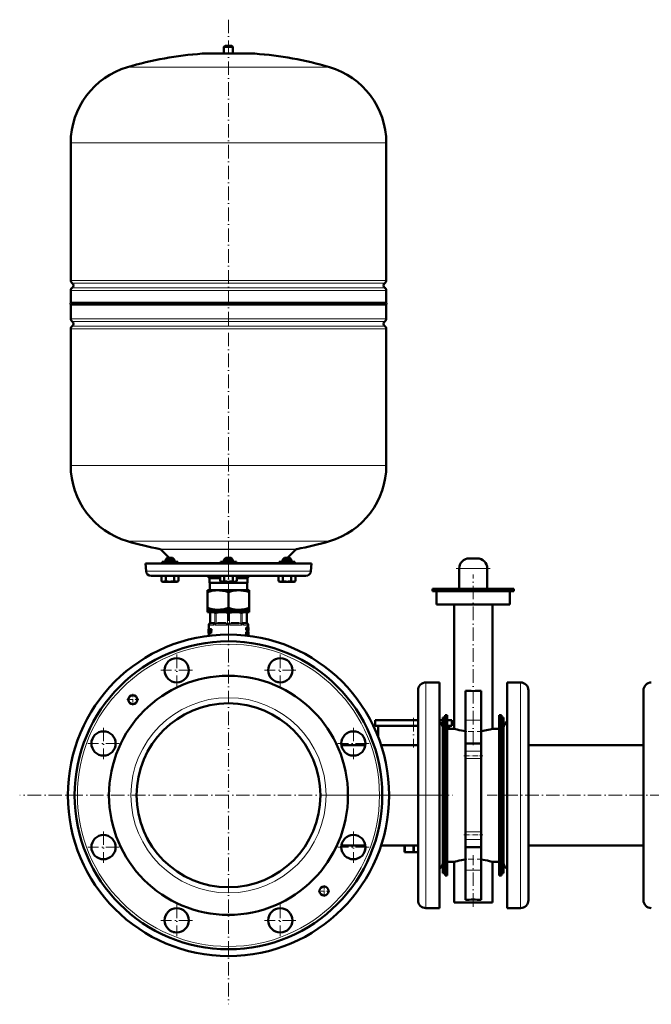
# Model space of a CAD drawing. Extents: x -2065 to 2446, y -2260 to 958.
# Tile 56 of 63: x 1008 to 1569, y -604 to 269. Entities that reach past the tile are written whole.
import ezdxf

# ---------------------------------------------------------------- set-up
doc = ezdxf.new("R2010")
doc.units = 0
doc.linetypes.add('DASHDOT', pattern=[18.5, 12, -3, 0.5, -3])

msp = doc.modelspace()

# ---------------------------------------------------------------- linework, layer by layer
at = {"color": 7, "linetype": 'DASHDOT', "lineweight": 18}
for p, q in [((1193.52, 268.98), (1193.52, -235.31)), ((1193.52, -196.47), (1193.52, -242.26)), ((1395.67, -217.54), (1425.67, -217.54)), ((1410.67, -374.21), (1410.67, -222.93)), ((1193.52, -233.29), (1193.52, -603.79)), ((1147.6, -293.7), (1147.6, -321.65)), ((1239.45, -293.7), (1239.45, -321.65)), ((1161.58, -307.67), (1133.63, -307.67)), ((1253.42, -307.67), (1225.47, -307.67)), ((1357.77, -349.83), (1357.77, -376.29)), ((1082.66, -358.64), (1082.66, -386.59)), ((1304.39, -358.64), (1304.39, -386.59)), ((1096.63, -372.61), (1068.68, -372.61)), ((1318.36, -372.61), (1290.41, -372.61)), ((1378.77, -418.54), (1008.27, -418.54)), ((1284.75, -418.54), (1392.67, -418.54)), ((1598.27, -418.54), (1423.07, -418.54)), ((1082.66, -450.48), (1082.66, -478.43)), ((1304.39, -450.48), (1304.39, -478.43)), ((1096.63, -464.46), (1068.68, -464.46)), ((1318.36, -464.46), (1290.41, -464.46)), ((1410.67, -517.34), (1410.67, -471.66)), ((1147.6, -515.43), (1147.6, -543.38)), ((1239.45, -515.43), (1239.45, -543.38)), ((1161.58, -529.4), (1133.63, -529.4)), ((1253.42, -529.4), (1225.47, -529.4))]:
    msp.add_line(p, q, dxfattribs=at)
at = {"color": 7, "lineweight": 50}
for p, q in [((1190.52, 245.91), (1189.52, 244.91)), ((1189.52, 244.91), (1193.52, 244.91)), ((1189.52, 244.91), (1189.52, 238.91)), ((1190.52, 245.91), (1193.52, 245.91)), ((1193.52, 245.91), (1196.52, 245.91)), ((1193.52, 244.91), (1197.52, 244.91)), ((1196.52, 245.91), (1197.52, 244.91)), ((1197.52, 244.91), (1197.52, 238.91)), ((1170.52, 238.91), (1216.52, 238.91)), ((1189.52, 238.91), (1170.52, 238.91)), ((1216.52, 238.91), (1197.52, 238.91)), ((1053.52, 37.79), (1053.52, 159.75)), ((1333.52, 37.79), (1333.52, 159.75)), ((1053.52, 18.11), (1053.52, 29.03)), ((1333.52, 18.11), (1333.52, 29.03)), ((1053.52, 18.11), (1193.52, 18.11)), ((1193.52, 18.11), (1292.52, 18.11)), ((1292.52, 18.11), (1333.52, 18.11)), ((1333.52, 16.41), (1053.52, 16.41)), ((1053.52, 16.41), (1053.52, 3.79)), ((1333.52, 3.79), (1333.52, 16.41)), ((1053.52, -4.97), (1053.52, -126.09)), ((1333.52, -126.09), (1333.52, -4.97)), ((1133.63, -200.7), (1141.02, -208.09)), ((1246.02, -208.09), (1253.41, -200.7)), ((1139.16, -208.09), (1137.56, -209.69)), ((1139.16, -208.09), (1137.56, -209.69)), ((1143.64, -208.09), (1139.16, -208.09)), ((1143.96, -208.09), (1143.64, -208.09)), ((1143.96, -208.09), (1145.56, -209.69)), ((1191.12, -208.09), (1189.52, -209.69)), ((1191.44, -208.09), (1191.12, -208.09)), ((1195.92, -208.09), (1191.44, -208.09)), ((1195.92, -208.09), (1197.52, -209.69)), ((1243.08, -208.09), (1241.48, -209.69)), ((1245.48, -208.09), (1243.08, -208.09)), ((1247.88, -208.09), (1245.48, -208.09)), ((1247.88, -208.09), (1249.48, -209.69)), ((1247.88, -208.09), (1249.48, -209.69)), ((1414.17, -208.54), (1407.17, -208.54)), ((1119.77, -213.09), (1193.52, -213.09)), ((1119.77, -213.09), (1120.37, -219.98)), ((1135.5, -211.59), (1134.56, -211.59)), ((1134.56, -211.59), (1134.56, -212.59)), ((1148.56, -211.59), (1135.5, -211.59)), ((1145.03, -209.69), (1137.56, -209.69)), ((1137.56, -211.59), (1137.56, -209.69)), ((1145.56, -209.69), (1145.03, -209.69)), ((1145.56, -211.59), (1145.56, -209.69)), ((1148.56, -211.59), (1148.56, -212.59)), ((1193.52, -211.59), (1186.52, -211.59)), ((1186.52, -211.59), (1186.52, -212.59)), ((1190.06, -209.69), (1189.52, -209.69)), ((1189.52, -211.59), (1189.52, -209.69)), ((1197.52, -209.69), (1190.06, -209.69)), ((1200.52, -211.59), (1193.52, -211.59)), ((1193.52, -213.09), (1267.28, -213.09)), ((1197.52, -211.59), (1197.52, -209.69)), ((1200.52, -211.59), (1200.52, -212.59)), ((1251.55, -211.59), (1238.48, -211.59)), ((1238.48, -211.59), (1238.48, -212.59)), ((1245.48, -209.69), (1241.48, -209.69)), ((1241.48, -211.59), (1241.48, -209.69)), ((1249.48, -209.69), (1245.48, -209.69)), ((1249.48, -211.59), (1249.48, -209.69)), ((1249.48, -211.59), (1249.48, -209.69)), ((1252.48, -211.59), (1251.55, -211.59)), ((1252.48, -211.59), (1252.48, -212.59)), ((1252.48, -212.59), (1252.48, -211.59)), ((1266.67, -219.98), (1267.28, -213.09)), ((1398.17, -235.54), (1398.17, -217.54)), ((1423.17, -235.54), (1423.17, -217.54)), ((1124.86, -224.09), (1193.52, -224.09)), ((1134.06, -224.09), (1134.06, -228.62)), ((1137.81, -224.09), (1137.81, -228.62)), ((1145.32, -224.09), (1145.32, -228.62)), ((1149.07, -224.09), (1149.07, -228.62)), ((1149.07, -224.09), (1149.07, -228.61)), ((1176.77, -226.09), (1186.01, -226.09)), ((1176.77, -230.09), (1176.77, -226.09)), ((1186.01, -224.09), (1186.01, -228.62)), ((1189.77, -224.09), (1189.77, -228.62)), ((1193.52, -224.09), (1262.19, -224.09)), ((1197.27, -224.09), (1197.27, -228.62)), ((1201.02, -224.09), (1201.02, -228.62)), ((1201.02, -226.09), (1210.27, -226.09)), ((1210.27, -226.09), (1210.27, -230.09)), ((1237.97, -224.09), (1237.97, -228.61)), ((1241.72, -224.09), (1241.72, -228.62)), ((1249.23, -224.09), (1249.23, -228.62)), ((1252.98, -224.09), (1252.98, -228.62)), ((1252.99, -224.09), (1252.99, -228.62)), ((1135.39, -229.39), (1134.06, -228.62)), ((1135.39, -229.39), (1146.91, -229.39)), ((1146.91, -229.39), (1147.74, -229.39)), ((1147.74, -229.39), (1149.07, -228.62)), ((1176.77, -230.09), (1210.27, -230.09)), ((1176.77, -230.09), (1176.9, -230.3)), ((1176.9, -230.3), (1210.15, -230.3)), ((1176.9, -230.3), (1176.9, -236.79)), ((1187.35, -229.39), (1186.02, -228.62)), ((1187.35, -229.39), (1188.18, -229.39)), ((1188.18, -229.39), (1199.7, -229.39)), ((1199.7, -229.39), (1201.02, -228.62)), ((1210.15, -230.3), (1210.27, -230.09)), ((1210.15, -236.79), (1210.15, -230.3)), ((1239.31, -229.39), (1237.97, -228.61)), ((1239.31, -229.39), (1239.52, -229.39)), ((1239.52, -229.39), (1245.48, -229.39)), ((1245.48, -229.39), (1251.66, -229.39)), ((1251.66, -229.39), (1252.98, -228.62)), ((1374.67, -235.54), (1410.67, -235.54)), ((1374.67, -237.54), (1374.67, -235.54)), ((1410.67, -235.54), (1446.67, -235.54)), ((1446.67, -237.54), (1446.67, -235.54)), ((1175.02, -236.79), (1175.02, -238.44)), ((1175.02, -236.79), (1184.27, -236.79)), ((1175.02, -252.43), (1175.02, -238.44)), ((1184.27, -236.79), (1193.52, -236.79)), ((1193.52, -236.79), (1202.77, -236.79)), ((1193.52, -252.43), (1193.52, -238.44)), ((1202.77, -236.79), (1212.02, -236.79)), ((1212.02, -238.44), (1212.02, -236.79)), ((1212.02, -238.44), (1212.02, -252.43)), ((1410.67, -237.54), (1374.67, -237.54)), ((1378.17, -249.54), (1378.17, -237.54)), ((1446.67, -237.54), (1410.67, -237.54)), ((1443.17, -249.54), (1443.17, -237.54)), ((1175.02, -252.43), (1175.02, -254.09)), ((1212.02, -254.09), (1212.02, -252.43)), ((1410.67, -249.54), (1378.17, -249.54)), ((1393.67, -359.54), (1393.67, -249.54)), ((1443.17, -249.54), (1410.67, -249.54)), ((1427.67, -359.54), (1427.67, -249.54)), ((1175.02, -254.09), (1184.27, -254.09)), ((1175.02, -254.09), (1175.02, -256.09)), ((1175.02, -256.09), (1193.52, -256.09)), ((1178.22, -256.09), (1177.13, -256.72)), ((1177.28, -256.64), (1177.13, -256.72)), ((1177.13, -265.94), (1177.13, -256.72)), ((1184.27, -254.09), (1193.52, -254.09)), ((1193.52, -254.09), (1202.77, -254.09)), ((1193.52, -256.09), (1212.02, -256.09)), ((1202.77, -254.09), (1212.02, -254.09)), ((1208.82, -256.09), (1209.92, -256.72)), ((1209.92, -256.72), (1209.77, -256.64)), ((1209.92, -265.94), (1209.92, -256.72)), ((1212.02, -254.09), (1212.02, -256.09)), ((1176.02, -267.53), (1176.02, -271.24)), ((1180.72, -266.09), (1177.68, -266.09)), ((1191.26, -266.09), (1183.92, -266.09)), ((1203.12, -266.09), (1195.79, -266.09)), ((1209.36, -266.09), (1206.32, -266.09)), ((1209.64, -269.7), (1209.31, -269.7)), ((1209.31, -272.27), (1209.31, -269.7)), ((1209.64, -269.7), (1209.97, -269.7)), ((1209.64, -272.27), (1209.64, -269.7)), ((1209.84, -270.18), (1209.85, -270.18)), ((1209.88, -270.54), (1209.85, -270.54)), ((1210.03, -270.15), (1210.08, -269.7)), ((1210.4, -269.7), (1210.08, -269.7)), ((1210.4, -269.7), (1210.63, -269.7)), ((1210.47, -270.18), (1210.48, -270.18)), ((1210.63, -269.7), (1210.63, -272.27)), ((1210.63, -269.93), (1210.65, -269.7)), ((1210.65, -269.7), (1210.96, -269.7)), ((1210.96, -269.7), (1211.08, -269.7)), ((1210.96, -271.26), (1211.01, -270.38)), ((1211.03, -270.39), (1211.01, -270.39)), ((1211.02, -267.53), (1211.02, -269.7)), ((1211.02, -270.16), (1211.02, -270.16)), ((1211.03, -270.39), (1211.07, -271.26)), ((1211.25, -269.7), (1211.08, -269.7)), ((1211.25, -269.7), (1211.31, -269.7)), ((1211.25, -272.27), (1211.25, -269.7)), ((1211.29, -271.8), (1211.29, -270.17)), ((1211.29, -270.17), (1211.31, -270.17)), ((1211.32, -270.38), (1211.29, -270.38)), ((1211.31, -269.7), (1211.32, -269.83)), ((1211.32, -269.83), (1211.32, -270.91)), ((1211.32, -270.38), (1211.32, -270.91)), ((1175.72, -271.24), (1175.73, -271.24)), ((1175.72, -271.24), (1175.72, -274.58)), ((1175.74, -274.49), (1175.72, -274.49)), ((1175.72, -274.58), (1175.72, -274.49)), ((1175.72, -274.7), (1175.72, -274.58)), ((1175.76, -274.7), (1175.72, -274.7)), ((1175.82, -271.24), (1175.73, -271.24)), ((1175.74, -271.58), (1175.73, -271.24)), ((1175.79, -271.58), (1175.74, -271.58)), ((1175.76, -274.7), (1175.82, -274.7)), ((1175.82, -271.24), (1176.36, -271.24)), ((1175.92, -274.7), (1175.82, -274.7)), ((1175.88, -274.49), (1175.85, -274.49)), ((1175.89, -274.22), (1175.88, -274.37)), ((1176.19, -272.15), (1175.92, -272.15)), ((1175.92, -274.01), (1176.05, -274.01)), ((1175.92, -274.7), (1176.17, -274.7)), ((1175.96, -271.93), (1176.15, -271.93)), ((1176.02, -274.7), (1176.02, -277.12)), ((1176.09, -273.95), (1176.05, -274.01)), ((1176.19, -272.16), (1176.11, -273.78)), ((1176.15, -271.93), (1176.19, -272)), ((1176.17, -274.7), (1176.24, -274.65)), ((1176.48, -274.7), (1176.17, -274.7)), ((1176.55, -274.65), (1176.24, -274.65)), ((1176.62, -274.5), (1176.31, -274.5)), ((1176.67, -271.24), (1176.36, -271.24)), ((1176.43, -271.3), (1176.36, -271.24)), ((1176.61, -274.28), (1176.36, -274.28)), ((1176.61, -274.01), (1176.39, -274.01)), ((1176.74, -271.3), (1176.43, -271.3)), ((1176.48, -274.7), (1176.55, -274.65)), ((1176.8, -271.45), (1176.49, -271.45)), ((1176.79, -271.66), (1176.52, -271.66)), ((1176.75, -271.93), (1176.52, -271.93)), ((1176.62, -274.5), (1176.63, -274.46)), ((1176.74, -271.3), (1176.67, -271.24)), ((1176.7, -274.65), (1176.78, -274.7)), ((1176.78, -274.7), (1177.83, -274.7)), ((1177.01, -273.78), (1177.05, -273.32)), ((1177.33, -273.78), (1177.01, -273.78)), ((1177.34, -273.94), (1177.02, -273.94)), ((1177.07, -274.01), (1177.02, -273.94)), ((1177.04, -271.24), (1178.07, -271.24)), ((1177.04, -273.32), (1177.13, -272.16)), ((1177.07, -274.01), (1177.84, -274.01)), ((1177.46, -272.16), (1177.13, -272.16)), ((1177.16, -272.84), (1177.15, -272.98)), ((1177.5, -272), (1177.17, -272)), ((1177.24, -271.93), (1178.06, -271.93)), ((1177.25, -273.32), (1177.94, -273.32)), ((1177.26, -272.63), (1177.96, -272.63)), ((1177.33, -273.78), (1177.37, -273.32)), ((1177.4, -274.01), (1177.34, -273.94)), ((1177.42, -272.63), (1177.46, -272.16)), ((1177.5, -272), (1177.57, -271.93)), ((1178.17, -274.7), (1177.83, -274.7)), ((1178.18, -274.01), (1177.84, -274.01)), ((1177.93, -274.49), (1177.94, -274.35)), ((1178.27, -274.49), (1177.93, -274.49)), ((1178.29, -273.32), (1177.94, -273.32)), ((1178.28, -274.35), (1177.94, -274.35)), ((1178.3, -272.63), (1177.96, -272.63)), ((1178.04, -273.1), (1178.06, -272.96)), ((1178.39, -273.1), (1178.04, -273.1)), ((1178.41, -271.93), (1178.06, -271.93)), ((1178.4, -272.96), (1178.06, -272.96)), ((1178.42, -271.24), (1178.07, -271.24)), ((1178.16, -271.72), (1178.18, -271.58)), ((1178.51, -271.72), (1178.16, -271.72)), ((1178.53, -271.58), (1178.18, -271.58)), ((1178.27, -274.49), (1178.28, -274.35)), ((1178.39, -273.1), (1178.4, -272.96)), ((1178.51, -271.72), (1178.53, -271.58)), ((1209.64, -272.27), (1209.31, -272.27)), ((1209.64, -273.68), (1209.31, -273.68)), ((1209.31, -276.26), (1209.31, -273.68)), ((1209.64, -276.26), (1209.31, -276.26)), ((1209.64, -272.27), (1209.85, -272.27)), ((1209.64, -273.68), (1210, -273.68)), ((1209.64, -276.26), (1209.64, -273.68)), ((1209.64, -276.26), (1209.87, -276.26)), ((1209.85, -270.85), (1209.85, -272.27)), ((1210.1, -272.27), (1209.85, -272.27)), ((1209.87, -274.84), (1209.87, -274.11)), ((1209.87, -274.11), (1209.97, -274.11)), ((1210.12, -274.46), (1209.87, -274.46)), ((1210.07, -274.73), (1209.87, -274.73)), ((1209.87, -274.84), (1209.97, -274.84)), ((1209.87, -275.27), (1209.87, -276.26)), ((1209.87, -275.27), (1209.93, -275.27)), ((1209.97, -275.29), (1209.87, -275.29)), ((1210, -275.36), (1209.87, -275.36)), ((1210.03, -275.46), (1209.87, -275.46)), ((1209.88, -276.26), (1209.87, -276.22)), ((1210.2, -276.26), (1209.88, -276.26)), ((1210.06, -275.6), (1210.03, -275.46)), ((1210.2, -276.26), (1210.06, -275.6)), ((1210.1, -272.27), (1210.26, -272.27)), ((1210.13, -275.1), (1210.13, -275.11)), ((1210.23, -271.22), (1210.16, -271.22)), ((1210.19, -271.59), (1210.19, -271.59)), ((1210.2, -275.26), (1210.23, -275.38)), ((1210.2, -276.26), (1210.41, -276.26)), ((1210.23, -275.38), (1210.26, -275.5)), ((1210.47, -272.27), (1210.26, -272.27)), ((1210.69, -273.68), (1210.38, -273.68)), ((1210.38, -275.17), (1210.38, -273.68)), ((1210.69, -275.17), (1210.38, -275.17)), ((1210.47, -270.73), (1210.43, -270.73)), ((1210.47, -272.27), (1210.47, -270.73)), ((1210.47, -272.27), (1210.63, -272.27)), ((1210.63, -272.27), (1210.75, -272.27)), ((1210.93, -276.31), (1210.63, -276.31)), ((1210.69, -273.68), (1210.83, -273.68)), ((1210.69, -275.17), (1210.69, -273.68)), ((1210.75, -272.27), (1210.9, -272.27)), ((1211.03, -273.68), (1210.83, -273.68)), ((1210.83, -273.68), (1210.83, -275.18)), ((1211.03, -275.2), (1210.83, -275.2)), ((1210.93, -271.7), (1210.89, -272.27)), ((1210.89, -272.27), (1211.12, -272.27)), ((1210.93, -271.7), (1211.1, -271.7)), ((1210.96, -271.26), (1211.07, -271.26)), ((1211.29, -273.68), (1210.99, -273.68)), ((1210.99, -273.68), (1210.99, -273.68)), ((1211.3, -276.31), (1210.99, -276.31)), ((1211.27, -276.27), (1211, -276.27)), ((1211.31, -273.64), (1211.01, -273.64)), ((1211.02, -272.27), (1211.02, -273.64)), ((1211.23, -273.64), (1211.02, -273.64)), ((1211.02, -276.31), (1211.02, -277.12)), ((1211.03, -273.68), (1211.12, -273.68)), ((1211.03, -275.2), (1211.03, -273.68)), ((1211.24, -276.16), (1211.05, -276.16)), ((1211.12, -272.27), (1211.1, -271.7)), ((1211.24, -275.59), (1211.11, -275.59)), ((1211.12, -272.27), (1211.2, -272.27)), ((1211.12, -273.68), (1211.12, -275.15)), ((1211.27, -273.82), (1211.12, -273.82)), ((1211.25, -274.06), (1211.12, -274.06)), ((1211.24, -274.4), (1211.12, -274.4)), ((1211.25, -274.84), (1211.12, -274.84)), ((1211.29, -275.15), (1211.12, -275.15)), ((1211.3, -275.25), (1211.12, -275.25)), ((1211.31, -275.34), (1211.12, -275.34)), ((1211.31, -275.45), (1211.12, -275.45)), ((1211.25, -272.27), (1211.2, -272.27)), ((1211.24, -276.16), (1211.24, -275.59)), ((1211.31, -275.59), (1211.24, -275.59)), ((1211.25, -272.27), (1211.31, -272.27)), ((1211.31, -275.69), (1211.25, -275.69)), ((1211.31, -275.78), (1211.27, -275.78)), ((1211.3, -275.83), (1211.28, -275.83)), ((1211.32, -270.96), (1211.29, -270.96)), ((1211.32, -271.58), (1211.29, -271.58)), ((1211.29, -271.8), (1211.31, -271.8)), ((1211.3, -274.11), (1211.29, -274.17)), ((1211.29, -274.17), (1211.29, -274.25)), ((1211.32, -274.19), (1211.29, -274.19)), ((1211.29, -274.25), (1211.29, -274.35)), ((1211.32, -274.27), (1211.29, -274.27)), ((1211.29, -274.35), (1211.29, -274.47)), ((1211.3, -274.4), (1211.29, -274.4)), ((1211.29, -274.47), (1211.3, -274.57)), ((1211.29, -274.57), (1211.3, -274.66)), ((1211.3, -275.25), (1211.29, -275.15)), ((1211.31, -276.27), (1211.29, -276.31)), ((1211.31, -274.1), (1211.3, -274.1)), ((1211.32, -274.14), (1211.3, -274.14)), ((1211.3, -274.4), (1211.3, -274.27)), ((1211.3, -274.63), (1211.3, -274.4)), ((1211.3, -274.66), (1211.31, -274.75)), ((1211.31, -275.34), (1211.3, -275.25)), ((1211.3, -275.83), (1211.31, -275.78)), ((1211.32, -274.14), (1211.31, -274.1)), ((1211.31, -274.75), (1211.32, -274.89)), ((1211.31, -275.45), (1211.31, -275.34)), ((1211.31, -275.59), (1211.31, -275.45)), ((1211.31, -275.69), (1211.31, -275.59)), ((1211.31, -275.78), (1211.31, -275.69)), ((1211.32, -270.91), (1211.32, -270.96)), ((1211.32, -270.96), (1211.32, -271.03)), ((1211.32, -271.03), (1211.32, -271.58)), ((1211.32, -271.03), (1211.32, -272.09)), ((1211.32, -273.66), (1211.32, -273.73)), ((1211.32, -273.73), (1211.32, -274.27)), ((1211.32, -274.19), (1211.32, -274.14)), ((1211.32, -274.27), (1211.32, -274.19)), ((1211.32, -274.89), (1211.32, -275.05)), ((1211.32, -275.05), (1211.32, -275.26)), ((1211.32, -275.26), (1211.32, -275.54)), ((1211.32, -275.54), (1211.32, -275.9)), ((1211.32, -275.9), (1211.32, -276.14)), ((1380.67, -318.54), (1368.67, -318.54)), ((1380.67, -318.54), (1380.67, -506.3)), ((1440.67, -466.48), (1440.67, -318.54)), ((1440.67, -318.54), (1452.67, -318.54)), ((1361.67, -325.54), (1361.67, -500.15)), ((1403.67, -325.82), (1403.67, -352.07)), ((1417.67, -325.82), (1417.67, -352.07)), ((1459.67, -463.12), (1459.67, -325.54)), ((1561.67, -325.54), (1561.67, -373.95)), ((1385.67, -347.54), (1387.67, -347.54)), ((1385.67, -489.54), (1385.67, -347.54)), ((1387.67, -489.54), (1387.67, -347.54)), ((1433.67, -347.54), (1435.67, -347.54)), ((1433.67, -489.54), (1433.67, -347.54)), ((1435.67, -489.54), (1435.67, -347.54)), ((1323.77, -352.04), (1357.77, -352.04)), ((1323.77, -352.04), (1323.77, -357.04)), ((1323.77, -357.04), (1357.77, -357.04)), ((1326.27, -357.04), (1326.27, -366.73)), ((1357.77, -352.04), (1361.67, -352.04)), ((1357.77, -357.04), (1361.67, -357.04)), ((1380.7, -352.04), (1383.67, -352.04)), ((1383.38, -357.04), (1383.67, -357.04)), ((1383.67, -451.62), (1383.67, -349.54)), ((1383.67, -349.54), (1385.67, -349.54)), ((1387.67, -352.04), (1391.77, -352.04)), ((1387.67, -357.04), (1391.77, -357.04)), ((1389.27, -357.04), (1389.27, -359.54)), ((1391.77, -352.04), (1391.77, -357.04)), ((1403.67, -352.07), (1403.67, -372.7)), ((1417.67, -352.07), (1417.67, -372.7)), ((1435.67, -349.54), (1435.67, -385.46)), ((1437.67, -349.54), (1435.67, -349.54)), ((1437.67, -349.54), (1437.67, -385.46)), ((1387.67, -477.54), (1387.67, -359.54)), ((1393.67, -359.54), (1387.67, -359.54)), ((1433.67, -359.54), (1427.67, -359.54)), ((1437.67, -447.06), (1437.67, -359.04)), ((1315.04, -374.09), (1293.74, -374.09)), ((1361.67, -374.09), (1328.91, -374.09)), ((1417.67, -372.7), (1403.67, -372.7)), ((1403.67, -379.39), (1403.67, -372.7)), ((1417.67, -379.39), (1417.67, -372.7)), ((1459.67, -374.09), (1561.67, -374.09)), ((1561.67, -373.95), (1561.67, -511.54)), ((1403.67, -386.05), (1403.67, -379.39)), ((1417.67, -386.05), (1417.67, -379.39)), ((1403.67, -451.03), (1403.67, -386.05)), ((1417.67, -451.03), (1417.67, -386.05)), ((1435.67, -385.46), (1435.67, -487.54)), ((1437.67, -385.46), (1437.67, -487.54)), ((1383.67, -487.54), (1383.67, -451.62)), ((1403.67, -457.68), (1403.67, -451.03)), ((1417.67, -457.68), (1417.67, -451.03)), ((1437.67, -478.04), (1437.67, -447.06)), ((1403.67, -464.38), (1403.67, -457.68)), ((1417.67, -464.38), (1417.67, -457.68)), ((1315.04, -462.99), (1293.74, -462.99)), ((1361.67, -462.99), (1328.91, -462.99)), ((1349.77, -462.99), (1349.77, -468.04)), ((1349.77, -468.04), (1350.02, -468.04)), ((1349.77, -469.04), (1349.77, -468.04)), ((1349.77, -469.04), (1351.23, -469.04)), ((1350.02, -462.99), (1350.02, -468.04)), ((1356.32, -469.04), (1351.23, -469.04)), ((1356.32, -469.04), (1359.23, -469.04)), ((1357.53, -462.99), (1357.53, -468.04)), ((1357.53, -468.04), (1358.02, -468.04)), ((1358.02, -462.99), (1358.02, -468.04)), ((1361.67, -469.04), (1359.23, -469.04)), ((1417.67, -464.38), (1403.67, -464.38)), ((1403.67, -464.38), (1403.67, -485)), ((1417.67, -464.38), (1417.67, -485)), ((1440.67, -518.54), (1440.67, -466.48)), ((1459.67, -462.99), (1561.67, -462.99)), ((1459.67, -511.54), (1459.67, -463.12)), ((1387.67, -477.54), (1393.67, -477.54)), ((1393.67, -513.54), (1393.67, -477.54)), ((1427.67, -477.54), (1433.67, -477.54)), ((1427.67, -513.54), (1427.67, -477.54)), ((1383.67, -487.54), (1385.67, -487.54)), ((1403.67, -485), (1403.67, -511.25)), ((1417.67, -485), (1417.67, -511.25)), ((1437.67, -487.54), (1435.67, -487.54)), ((1385.67, -489.54), (1387.67, -489.54)), ((1433.67, -489.54), (1435.67, -489.54)), ((1361.67, -500.15), (1361.67, -511.54)), ((1380.67, -506.3), (1380.67, -518.54)), ((1410.67, -513.54), (1393.67, -513.54)), ((1427.67, -513.54), (1410.67, -513.54)), ((1380.67, -518.54), (1368.67, -518.54)), ((1440.67, -518.54), (1452.67, -518.54))]:
    msp.add_line(p, q, dxfattribs=at)
at = {"color": 7, "linetype": 'DASHDOT', "lineweight": 18, "ltscale": 0.210416}
msp.add_line((1193.52, 246.61), (1193.52, 238.2), dxfattribs=at)
at = {"color": 7, "lineweight": 18}
for p, q in [((1193.52, 238.9), (1170.16, 238.9)), ((1216.89, 238.9), (1193.52, 238.9)), ((1193.52, 226.95), (1103.92, 226.95)), ((1283.12, 226.95), (1193.52, 226.95)), ((1193.52, 159.75), (1053.52, 159.75)), ((1333.52, 159.75), (1193.52, 159.75)), ((1053.52, 37.79), (1193.52, 37.79)), ((1193.52, 35.52), (1054.77, 35.52)), ((1193.52, 37.79), (1333.52, 37.79)), ((1332.28, 35.52), (1193.52, 35.52)), ((1193.52, 29.03), (1053.52, 29.03)), ((1054.77, 31.31), (1193.52, 31.31)), ((1193.52, 31.31), (1332.28, 31.31)), ((1333.52, 29.03), (1193.52, 29.03)), ((1053.52, 3.79), (1333.52, 3.79)), ((1054.77, 1.52), (1332.28, 1.52)), ((1333.52, -4.97), (1053.52, -4.97)), ((1054.77, -2.69), (1332.28, -2.69)), ((1053.52, -126.09), (1333.52, -126.09)), ((1103.92, -193.29), (1193.52, -193.29)), ((1132.86, -200.28), (1193.52, -200.28)), ((1133.63, -200.7), (1253.41, -200.7)), ((1193.52, -193.29), (1283.12, -193.29)), ((1193.52, -200.28), (1254.19, -200.28)), ((1135.5, -212.59), (1134.56, -212.59)), ((1148.56, -212.59), (1135.5, -212.59)), ((1148.56, -212.3), (1186.52, -212.3)), ((1193.52, -212.59), (1186.52, -212.59)), ((1200.52, -212.59), (1193.52, -212.59)), ((1200.52, -212.3), (1238.48, -212.3)), ((1251.55, -212.59), (1238.48, -212.59)), ((1252.48, -212.59), (1251.55, -212.59)), ((1423.17, -217.54), (1398.17, -217.54)), ((1120.37, -219.98), (1193.52, -219.98)), ((1193.52, -219.98), (1266.67, -219.98)), ((1177.28, -256.64), (1177.28, -265.93)), ((1181.5, -265.93), (1181.5, -256.64)), ((1182.58, -256.64), (1182.58, -265.93)), ((1192.76, -265.93), (1192.76, -256.64)), ((1194.29, -256.64), (1194.29, -265.93)), ((1204.47, -265.93), (1204.47, -256.64)), ((1205.55, -256.64), (1205.55, -265.93)), ((1209.77, -265.93), (1209.77, -256.64)), ((1176.04, -267.56), (1176.02, -267.53)), ((1176.1, -267.59), (1180.02, -267.59)), ((1177.13, -266.12), (1177, -266.13)), ((1177.13, -265.94), (1177.26, -265.93)), ((1177.15, -266.12), (1177.13, -266.12)), ((1177.41, -266.1), (1177.15, -266.12)), ((1177.26, -265.93), (1177.28, -265.93)), ((1177.28, -265.93), (1177.57, -265.9)), ((1177.87, -265.89), (1180.91, -265.89)), ((1181.67, -267.56), (1180.65, -267.56)), ((1181.36, -266.12), (1181.04, -266.1)), ((1181.2, -265.9), (1181.5, -265.93)), ((1181.38, -266.12), (1181.36, -266.12)), ((1181.5, -265.93), (1181.52, -265.93)), ((1182.39, -267.59), (1191.85, -267.59)), ((1182.53, -266.12), (1182.47, -266.12)), ((1182.53, -265.93), (1182.58, -265.93)), ((1183.23, -266.1), (1182.53, -266.12)), ((1182.58, -265.93), (1183.29, -265.9)), ((1184, -265.89), (1191.33, -265.89)), ((1192.69, -266.12), (1191.97, -266.1)), ((1192.05, -265.9), (1192.76, -265.93)), ((1192.75, -266.12), (1192.69, -266.12)), ((1192.76, -265.93), (1192.81, -265.93)), ((1194.24, -265.93), (1194.29, -265.93)), ((1194.29, -265.93), (1195, -265.9)), ((1194.35, -266.12), (1194.29, -266.12)), ((1195.07, -266.1), (1194.35, -266.12)), ((1195.2, -267.59), (1204.66, -267.59)), ((1195.71, -265.89), (1203.04, -265.89)), ((1203.76, -265.9), (1204.47, -265.93)), ((1204.52, -266.12), (1203.82, -266.1)), ((1204.47, -265.93), (1204.52, -265.93)), ((1204.57, -266.12), (1204.52, -266.12)), ((1206.4, -267.56), (1205.38, -267.56)), ((1205.53, -265.93), (1205.55, -265.93)), ((1205.55, -265.93), (1205.84, -265.9)), ((1205.69, -266.12), (1205.66, -266.12)), ((1206.01, -266.1), (1205.69, -266.12)), ((1206.14, -265.89), (1209.18, -265.89)), ((1207.02, -267.59), (1210.94, -267.59)), ((1209.47, -265.9), (1209.77, -265.93)), ((1209.9, -266.12), (1209.63, -266.1)), ((1209.77, -265.93), (1209.79, -265.93)), ((1209.79, -265.93), (1209.92, -265.94)), ((1209.92, -266.12), (1209.9, -266.12)), ((1210.05, -266.13), (1209.92, -266.12)), ((1211.02, -267.53), (1211.01, -267.56)), ((1210.06, -275.6), (1209.87, -275.6)), ((1368.67, -318.54), (1368.67, -506.3)), ((1452.67, -466.48), (1452.67, -318.54)), ((1417.67, -352.07), (1403.67, -352.07)), ((1417.67, -379.39), (1403.67, -379.39)), ((1417.67, -386.05), (1403.67, -386.05)), ((1417.67, -451.03), (1403.67, -451.03)), ((1417.67, -457.68), (1403.67, -457.68)), ((1452.67, -518.54), (1452.67, -466.48)), ((1417.67, -485), (1403.67, -485)), ((1368.67, -506.3), (1368.67, -518.54))]:
    msp.add_line(p, q, dxfattribs=at)
at = {"color": 7, "linetype": 'DASHDOT', "lineweight": 18, "ltscale": 0.150014}
for p, q in [((1141.56, -207.59), (1141.56, -213.59)), ((1245.48, -207.59), (1245.48, -213.59))]:
    msp.add_line(p, q, dxfattribs=at)
at = {"color": 7, "linetype": 'DASHDOT', "lineweight": 18, "ltscale": 0.023112}
msp.add_line((1141.56, -229.46), (1141.56, -228.54), dxfattribs=at)
at = {"color": 7, "linetype": 'DASHDOT', "lineweight": 18, "ltscale": 0.023199}
msp.add_line((1245.48, -229.46), (1245.48, -228.54), dxfattribs=at)
at = {"color": 7, "linetype": 'DASHDOT', "lineweight": 18, "ltscale": 0.109586}
msp.add_line((1193.52, -256.45), (1193.52, -252.07), dxfattribs=at)
at = {"color": 7, "linetype": 'DASHDOT', "lineweight": 18, "ltscale": 0.287727}
msp.add_line((1193.52, -266.57), (1193.52, -278.08), dxfattribs=at)
at = {"color": 7, "linetype": 'DASHDOT', "lineweight": 18, "ltscale": 0.259999}
msp.add_line((1108.67, -328.48), (1108.67, -338.88), dxfattribs=at)
at = {"color": 7, "linetype": 'DASHDOT', "lineweight": 18, "ltscale": 0.259998}
msp.add_line((1113.87, -333.68), (1103.47, -333.68), dxfattribs=at)
at = {"color": 7, "linetype": 'DASHDOT', "lineweight": 18, "ltscale": 0.420013}
for p, q in [((1419.07, -361.97), (1402.27, -361.97)), ((1419.07, -475.11), (1402.27, -475.11))]:
    msp.add_line(p, q, dxfattribs=at)
at = {"color": 7, "linetype": 'DASHDOT', "lineweight": 18, "ltscale": 0.420001}
for p, q in [((1402.27, -383.49), (1419.07, -383.49)), ((1402.27, -453.59), (1419.07, -453.59))]:
    msp.add_line(p, q, dxfattribs=at)
at = {"color": 7, "linetype": 'DASHDOT', "lineweight": 18, "ltscale": 0.181512}
msp.add_line((1357.77, -469.64), (1357.77, -462.38), dxfattribs=at)
at = {"color": 7, "linetype": 'DASHDOT', "lineweight": 18, "ltscale": 0.260001}
for p, q in [((1283.58, -503.39), (1273.18, -503.39)), ((1278.38, -498.19), (1278.38, -508.59))]:
    msp.add_line(p, q, dxfattribs=at)
at = {"color": 7, "lineweight": 50}
for points in [[(1134.06, -228.62), (1134.54, -228.87), (1135, -229.05), (1135.43, -229.16), (1135.85, -229.2), (1136.47, -229.15), (1137.12, -228.96), (1137.81, -228.62)], [(1137.81, -228.62), (1138.77, -228.87), (1139.7, -229.05), (1140.55, -229.16), (1141.38, -229.2), (1142.64, -229.15), (1143.93, -228.96), (1145.32, -228.62)], [(1145.32, -228.62), (1145.8, -228.87), (1146.26, -229.05), (1146.69, -229.15), (1147.19, -229.2)], [(1145.32, -228.62), (1145.8, -228.86), (1146.27, -229.05), (1146.69, -229.15), (1147.11, -229.19), (1147.74, -229.14), (1148.38, -228.95), (1149.03, -228.64)], [(1147.19, -229.2), (1147.78, -229.14), (1148.38, -228.96), (1149.07, -228.62)], [(1186.01, -228.62), (1186.49, -228.87), (1186.96, -229.05), (1187.38, -229.15), (1187.89, -229.2)], [(1187.89, -229.2), (1188.48, -229.14), (1189.07, -228.96), (1189.77, -228.62)], [(1189.77, -228.62), (1190.73, -228.87), (1191.66, -229.05), (1192.5, -229.16), (1193.34, -229.2), (1194.6, -229.15), (1195.88, -228.96), (1197.27, -228.62)], [(1197.27, -228.62), (1197.75, -228.87), (1198.22, -229.05), (1198.64, -229.16), (1199.06, -229.2), (1199.69, -229.15), (1200.33, -228.96), (1201.02, -228.62)], [(1238.98, -229.06), (1239.6, -229.18), (1240.23, -229.17), (1240.59, -229.1), (1240.96, -228.98), (1241.72, -228.62)], [(1241.72, -228.62), (1242.68, -228.87), (1243.62, -229.05), (1244.46, -229.15), (1245.48, -229.2)], [(1245.48, -229.2), (1246.65, -229.14), (1247.84, -228.96), (1249.23, -228.62)], [(1249.23, -228.62), (1249.71, -228.87), (1250.17, -229.05), (1250.6, -229.16), (1251.02, -229.2), (1251.64, -229.15), (1252.29, -228.96), (1252.98, -228.62)], [(1175.02, -238.44), (1176.95, -237.85), (1178.87, -237.38), (1180.32, -237.11), (1181.76, -236.92), (1183.2, -236.81), (1184.27, -236.79)], [(1184.27, -236.79), (1185.88, -236.84), (1187.5, -237), (1188.56, -237.16), (1189.63, -237.37), (1191.78, -237.9), (1193.52, -238.44)], [(1193.52, -238.44), (1195.45, -237.85), (1197.37, -237.38), (1198.82, -237.11), (1200.26, -236.92), (1201.7, -236.81), (1202.77, -236.79)], [(1202.77, -236.79), (1204.38, -236.84), (1206, -237), (1207.06, -237.16), (1208.13, -237.37), (1210.28, -237.9), (1212.02, -238.44)], [(1184.27, -254.09), (1182.66, -254.03), (1181.05, -253.87), (1179.99, -253.71), (1178.92, -253.51), (1176.77, -252.97), (1175.02, -252.43)], [(1193.52, -252.43), (1191.6, -253.02), (1189.68, -253.5), (1188.23, -253.77), (1186.78, -253.96), (1185.34, -254.06), (1184.27, -254.09)], [(1202.77, -254.09), (1201.16, -254.03), (1199.55, -253.87), (1198.49, -253.71), (1197.42, -253.51), (1195.27, -252.97), (1193.52, -252.43)], [(1212.02, -252.43), (1210.1, -253.02), (1208.18, -253.5), (1206.73, -253.77), (1205.28, -253.96), (1203.84, -254.06), (1202.77, -254.09)], [(1179.39, -256.09), (1178.71, -256.15), (1178.01, -256.33), (1177.28, -256.64)], [(1181.5, -256.64), (1180.76, -256.33), (1180.07, -256.15), (1179.39, -256.09)], [(1182.58, -256.64), (1182.04, -256.72), (1181.64, -256.69), (1181.5, -256.64)], [(1187.67, -256.09), (1185.95, -256.15), (1184.18, -256.35), (1182.58, -256.64)], [(1192.76, -256.64), (1190.99, -256.33), (1189.31, -256.15), (1187.67, -256.09)], [(1199.38, -256.09), (1197.66, -256.15), (1195.89, -256.35), (1194.29, -256.64)], [(1204.47, -256.64), (1202.7, -256.33), (1201.02, -256.15), (1199.38, -256.09)], [(1205.55, -256.64), (1205.41, -256.69), (1205.22, -256.72), (1204.75, -256.69), (1204.47, -256.64)], [(1207.66, -256.09), (1206.95, -256.15), (1206.21, -256.35), (1205.55, -256.64)], [(1209.77, -256.64), (1209.03, -256.33), (1208.34, -256.15), (1207.66, -256.09)], [(1211.31, -270.17), (1211.31, -270.17), (1211.31, -270.18), (1211.32, -270.21), (1211.32, -270.38)], [(1175.74, -274.37), (1175.75, -274.67), (1175.76, -274.69), (1175.76, -274.7)], [(1175.82, -271.24), (1175.79, -271.42), (1175.79, -271.46)], [(1175.82, -274.7), (1175.85, -274.53), (1175.85, -274.49)], [(1175.88, -274.37), (1175.88, -274.46), (1175.9, -274.66), (1175.91, -274.69), (1175.92, -274.7)], [(1175.92, -274.01), (1175.9, -274.06), (1175.89, -274.22)], [(1175.92, -272.15), (1175.93, -271.99), (1175.94, -271.95), (1175.96, -271.93)], [(1177.15, -272.98), (1177.16, -273.16), (1177.25, -273.32)], [(1177.26, -272.63), (1177.2, -272.69), (1177.16, -272.84)], [(1177.17, -272), (1177.2, -271.95), (1177.24, -271.93)], [(1177.83, -274.7), (1177.89, -274.63), (1177.93, -274.49)], [(1177.94, -274.35), (1177.92, -274.13), (1177.9, -274.06), (1177.84, -274.01)], [(1177.94, -273.32), (1178.01, -273.25), (1178.04, -273.1)], [(1178.06, -272.96), (1178.05, -272.79), (1178.01, -272.67), (1177.99, -272.65), (1177.96, -272.63)], [(1178.06, -271.93), (1178.13, -271.86), (1178.16, -271.72)], [(1178.18, -271.58), (1178.17, -271.4), (1178.13, -271.29), (1178.11, -271.26), (1178.07, -271.24)], [(1178.17, -274.7), (1178.23, -274.63), (1178.27, -274.49)], [(1178.28, -274.35), (1178.27, -274.17), (1178.24, -274.06), (1178.22, -274.03), (1178.18, -274.01)], [(1178.29, -273.32), (1178.36, -273.25), (1178.39, -273.1)], [(1178.4, -272.96), (1178.4, -272.79), (1178.36, -272.67), (1178.34, -272.65), (1178.3, -272.63)], [(1178.41, -271.93), (1178.48, -271.86), (1178.51, -271.72)], [(1178.53, -271.58), (1178.52, -271.4), (1178.48, -271.29), (1178.46, -271.26), (1178.42, -271.24)], [(1209.97, -274.11), (1210.03, -274.13), (1210.06, -274.16), (1210.09, -274.23), (1210.12, -274.46)], [(1210.07, -274.73), (1210.04, -274.81), (1209.97, -274.84)], [(1210, -273.68), (1210.1, -273.7), (1210.19, -273.77), (1210.29, -274.01), (1210.32, -274.38)], [(1210.63, -276.31), (1210.51, -276.21), (1210.45, -276), (1210.4, -275.7), (1210.38, -275.17)], [(1210.93, -276.31), (1210.83, -276.22), (1210.76, -276.03), (1210.71, -275.67), (1210.69, -275.17)], [(1210.83, -275.18), (1210.84, -275.52), (1210.88, -275.74), (1210.9, -275.78), (1210.94, -275.81)], [(1211.12, -275.15), (1211.1, -275.82), (1211.06, -276.1), (1211.04, -276.2), (1211, -276.27), (1210.93, -276.31)], [(1210.94, -275.81), (1211.01, -275.64), (1211.03, -275.2)], [(1211.27, -275.78), (1211.28, -275.83), (1211.29, -275.85)], [(1211.32, -271.58), (1211.31, -271.79), (1211.31, -271.8)], [(1211.32, -272.09), (1211.32, -272.23), (1211.31, -272.27)], [(1393.67, -359.54), (1396.38, -360.26), (1398.15, -360.67), (1400.21, -361.08), (1401.89, -361.36), (1403.67, -361.61)], [(1417.67, -361.61), (1419.37, -361.37), (1420.97, -361.11), (1422.47, -360.82), (1423.84, -360.52), (1425.61, -360.1), (1427.67, -359.54)], [(1403.67, -475.47), (1401.88, -475.71), (1400.18, -476), (1398.12, -476.41), (1396.35, -476.82), (1394.97, -477.18), (1393.67, -477.54)], [(1417.67, -475.47), (1419.47, -475.72), (1421.17, -476), (1423.22, -476.41), (1424.99, -476.82), (1426.37, -477.17), (1427.67, -477.54)]]:
    msp.add_lwpolyline(points, dxfattribs=at)
at = {"color": 7, "lineweight": 18}
for points in [[(1181.52, -265.93), (1182.03, -265.94), (1182.53, -265.93)], [(1204.52, -265.93), (1205.22, -265.94), (1205.53, -265.93)]]:
    msp.add_lwpolyline(points, dxfattribs=at)
at = {"color": 7, "lineweight": 50}
for centre, radius in [((1193.52, -418.54), 142.5), ((1193.52, -418.54), 136.5), ((1147.6, -307.67), 10.75), ((1239.45, -307.67), 10.75), ((1193.52, -418.54), 106), ((1108.67, -333.68), 4), ((1193.52, -418.54), 81.55), ((1082.66, -372.61), 10.75), ((1304.39, -372.61), 10.75), ((1082.66, -464.46), 10.75), ((1304.39, -464.46), 10.75), ((1278.38, -503.39), 4), ((1147.6, -529.4), 10.75), ((1239.45, -529.4), 10.75)]:
    msp.add_circle(centre, radius, dxfattribs=at)
at = {"color": 7, "lineweight": 18}
for radius in [134, 86.55]:
    msp.add_circle((1193.52, -418.54), radius, dxfattribs=at)
at = {"color": 7, "lineweight": 50}
for centre, radius, start, end in [((1193.52, -80.25), 320, 94.18723, 106.2602), ((1170.52, 233.91), 5, 89.99801, 94.18723), ((1216.52, 233.91), 5, 85.81278, 90.00199), ((1193.52, -80.25), 320, 73.73979, 85.81278), ((1123.52, 159.75), 70, 106.2602, 180.00001), ((1263.52, 159.75), 70, 0, 73.73979), ((1056.22, 37.79), 2.7, 180.00001, 237.42103), ((1053.42, 33.41), 2.5, 302.57897, 57.42103), ((1333.62, 33.41), 2.5, 122.57897, 237.42103), ((1330.82, 37.79), 2.7, 302.57897, 360), ((1056.22, 29.03), 2.7, 122.57897, 180.00001), ((1330.82, 29.03), 2.7, 0, 57.42103), ((1054.72, 17.26), 1.47, 144.73562, 215.26438), ((1332.32, 17.26), 1.47, 324.73561, 35.26439), ((1056.22, 3.79), 2.7, 180.00001, 237.42103), ((1053.42, -0.59), 2.5, 302.57897, 57.42103), ((1333.62, -0.59), 2.5, 122.57897, 237.42103), ((1330.82, 3.79), 2.7, 302.57897, 360), ((1056.22, -4.97), 2.7, 122.57897, 180.00001), ((1330.82, -4.97), 2.7, 0, 57.42103), ((1123.52, -126.09), 70, 180.00001, 253.7398), ((1263.52, -126.09), 70, 286.26021, 360), ((1193.52, 113.91), 320, 253.7398, 259.07135), ((1132.57, -201.76), 1.5, 45, 79.07135), ((1254.47, -201.76), 1.5, 100.92865, 135), ((1193.52, 113.91), 320, 280.92865, 286.26021), ((1407.17, -217.54), 9, 90, 180.00001), ((1414.17, -217.54), 9, 0, 90), ((1134.06, -212.59), 0.5, 270, 360), ((1149.06, -212.59), 0.5, 180.00001, 270), ((1186.02, -212.59), 0.5, 270, 360), ((1201.02, -212.59), 0.5, 180.00001, 270), ((1237.98, -212.59), 0.5, 270, 360), ((1252.98, -212.59), 0.5, 180.00001, 270), ((1252.98, -212.59), 0.5, 180.00001, 270), ((1124.86, -219.59), 4.5, 184.99999, 270), ((1177.93, -224.09), 2.31, 180.00001, 240), ((1209.12, -224.09), 2.31, 300, 360), ((1262.19, -219.59), 4.5, 270, 355), ((1240.4, -224.53), 4.75, 239.2257, 252.53631), ((1193.51, -252.98), 3.74, 258.34456, 270.14492), ((1193.53, -252.99), 3.73, 269.82525, 281.67341), ((1177.52, -267.53), 1.5, 110.51769, 180.01663), ((1176.93, -265.94), 0.2, 290.51649, 359.99994), ((1181.1, -270.91), 28.75, 0.12211, 1.45497), ((1218.68, -269.6), 8.85, 183.75277, 186.08911), ((1040.24, -293.35), 171.16, 7.07256, 7.65807), ((1210.12, -265.94), 0.2, 180.00006, 249.48351), ((1031.59, -292.26), 179.8, 6.71935, 7.20986), ((1209.52, -267.53), 1.5, 360, 69.48231), ((1036.22, -251.27), 175.15, 353.4585, 353.96018), ((1036.32, -252.67), 175.04, 353.56813, 354.14514), ((1201.99, -269.75), 8.5, 354.78162, 357.08963), ((1236.82, -270.77), 26.34, 178.72149, 179.92191), ((1061.74, -259.12), 149.59, 354.95599, 355.94644), ((1205.76, -270.08), 5.26, 356.72076, 359.16816), ((1217.32, -270.07), 6.3, 180.82687, 182.93546), ((1058.46, -278.34), 152.86, 2.27359, 3.24088), ((1502.83, -274.65), 327.1, 179.4611, 179.97064), ((1504.94, -278.17), 329.22, 178.83156, 179.33789), ((1529.94, -284.08), 354.23, 178.06903, 178.44795), ((1175.31, -273.76), 0.804, 346.28205, 357.95076), ((1175.54, -272.11), 0.659, 355.21423, 9.50197), ((1175.65, -274.3), 0.68, 329.83002, 343.4584), ((1174.71, -274), 1.67, 342.64102, 350.36761), ((1173.85, -273.85), 2.54, 350.29613, 356.41289), ((1615.35, -299.91), 439.73, 176.35272, 176.62366), ((1175.96, -271.56), 0.537, 11.93293, 28.82321), ((1175.13, -271.74), 1.39, 3.33346, 12.45478), ((1174.23, -271.8), 2.29, 356.61033, 3.34865), ((1175.97, -274.3), 0.67, 329.33451, 343.20275), ((1178.53, -274.16), 1.92, 175.68163, 183.6876), ((1677.57, -307.23), 502.07, 175.96892, 176.20644), ((1177.86, -274.21), 1.26, 183.2452, 193.32766), ((1177.11, -274.39), 0.486, 192.76261, 211.55812), ((1176.27, -271.56), 0.536, 11.93106, 28.84056), ((1178.57, -272.04), 1.82, 168.05201, 176.6245), ((1178.06, -271.92), 1.3, 158.46827, 168.61113), ((1175.7, -271.7), 1.13, 8.19327, 13.02677), ((1177.37, -271.65), 0.553, 140.94054, 158.72604), ((1177.05, -271.38), 0.137, 94.96282, 144.14332), ((1177.47, -273.83), 0.46, 173.29359, 193.80342), ((1177.67, -272.2), 0.536, 157.87085, 175.90894), ((1177.79, -273.83), 0.46, 173.29359, 193.80342), ((1177.99, -272.2), 0.536, 157.85198, 175.9095), ((1209.92, -275.32), 0.0502, 32.76729, 84.47368), ((1209.74, -275.45), 0.269, 19.1426, 34.63277), ((1208.99, -275.72), 1.07, 14.10534, 19.77407), ((1209.31, -274.48), 0.808, 341.93809, 1.90167), ((1209.9, -274.84), 0.347, 311.08134, 333.0587), ((1209.99, -275.24), 0.189, 22.91305, 44.32728), ((1204.42, -271.9), 5.78, 3.08658, 6.75125), ((1209.39, -275.52), 0.851, 17.49328, 24.29892), ((1220.66, -272.39), 10.5, 173.62702, 175.66674), ((1209.55, -274.65), 0.74, 332.53236, 345.66971), ((1158.4, -286.37), 52.99, 11.00194, 11.84361), ((1208.91, -274.48), 1.4, 345.12082, 353.66135), ((1208.14, -274.39), 2.18, 353.62799, 0.1734), ((1211, -276.28), 0.027, 201.3785, 250.92826), ((1211.06, -273.68), 0.0713, 137.90107, 177.49856), ((1218.26, -274.38), 7.02, 177.37795, 180.2111), ((1217.8, -274.43), 6.56, 179.75648, 183.60237), ((1213.48, -275.36), 2.25, 185.72397, 190.77366), ((1211.83, -276.07), 0.599, 189.04299, 199.73226), ((1214.99, -274.22), 3.75, 173.7637, 177.42367), ((1215.16, -274.57), 3.92, 183.94981, 188.48372), ((1212.43, -273.93), 1.17, 167.41453, 174.23956), ((1211.32, -276.26), 0.0531, 189.80552, 239.34133), ((1211.36, -273.68), 0.0722, 138.12082, 177.23096), ((1211.28, -275.83), 0.0224, 306.69935, 5.18852), ((1211.33, -274.11), 0.0281, 137.9531, 180.51212), ((1211.29, -273.65), 0.0248, 349.9677, 54.46899), ((1211.3, -274.1), 0.0146, 0.79682, 48.9847), ((1210.16, -276.13), 1.16, 353.37916, 359.83573), ((1147.6, -307.67), 10.75, 298.64314, 308.85211), ((1239.45, -307.67), 10.75, 253.64565, 263.85211), ((1368.67, -325.54), 7, 90, 180.00001), ((1452.67, -325.54), 7, 0, 90), ((1568.67, -325.54), 7, 90, 180.00001), ((1410.68, -233.17), 92.91, 265.67374, 269.99444), ((1410.66, -233.17), 92.91, 270.00556, 274.32625), ((1376.67, -359.04), 7, 0, 55.1501), ((1444.67, -359.04), 7, 124.8499, 179.99999), ((1193.52, -418.54), 81.55, 207.60211, 208.6481), ((1304.39, -464.46), 10.75, 343.64338, 353.85211), ((1356.99, -460.84), 10.02, 225.90512, 234.8938), ((1350.56, -460.84), 10.02, 305.1062, 314.09487), ((1364.99, -460.84), 10.02, 225.90512, 234.8938), ((1376.67, -478.04), 7, 304.8499, 360), ((1444.67, -478.04), 7, 180.00001, 235.1501), ((1193.52, -418.54), 142.5, 331.35174, 332.39789), ((1368.67, -511.54), 7, 179.99999, 270), ((1410.68, -603.9), 92.91, 90.00556, 94.32626), ((1410.66, -603.9), 92.91, 85.67375, 89.99444), ((1452.67, -511.54), 7, 270, 360), ((1568.67, -511.54), 7, 179.99999, 270), ((1147.6, -529.4), 10.75, 253.64565, 263.85211), ((1239.45, -529.4), 10.75, 298.64314, 308.85211)]:
    msp.add_arc(centre, radius, start, end, dxfattribs=at)
at = {"color": 7, "lineweight": 18}
for centre, radius, start, end in [((1177.54, -267.57), 1.5, 105.97718, 179.78403), ((1176.09, -267.51), 0.073, 220.24295, 277.83472), ((1177.06, -265.94), 0.196, 289.20109, 2.07686), ((1177.08, -265.94), 0.195, 288.84479, 2.60724), ((1177.38, -265.91), 0.192, 279.68886, 3.05589), ((1177.67, -269.05), 2.96, 89.74646, 95.00685), ((1177.86, -269.02), 3.13, 89.75925, 95.18705), ((1180.04, -260.44), 7.15, 269.84033, 274.8785), ((1180.74, -270.11), 4.02, 85.70242, 90.19438), ((1180.92, -269.02), 3.13, 84.81295, 90.24075), ((1181, -265.9), 0.199, 279.76018, 1.04317), ((1181.29, -265.93), 0.202, 288.63761, 0.50689), ((1181.9, -244.13), 21.99, 268.65387, 271.48856), ((1181.32, -265.93), 0.202, 289.98829, 0.85405), ((1182.35, -258.64), 8.94, 265.64874, 270.26818), ((1183.89, -285.74), 19.65, 89.90514, 91.9429), ((1183.97, -284.07), 18.18, 89.89855, 92.15083), ((1191.29, -286.8), 20.71, 88.10735, 90.0906), ((1191.37, -284.07), 18.18, 87.84917, 90.10144), ((1191.89, -251.58), 16.01, 269.84087, 273.25556), ((1193.52, -221.61), 44.52, 269.00911, 270.98962), ((1193.62, -279.43), 11.9, 90.47391, 93.94685), ((1193.48, -245.33), 20.62, 268.13195, 270.11345), ((1193.57, -245.61), 20.33, 269.87409, 271.88333), ((1193.42, -279.43), 11.9, 86.05307, 89.52615), ((1195.15, -251.56), 16.02, 266.74619, 270.15737), ((1195.68, -284.07), 18.18, 89.89855, 92.15083), ((1195.76, -286.8), 20.71, 89.9094, 91.89265), ((1203.08, -284.07), 18.18, 87.84917, 90.10144), ((1203.15, -285.74), 19.65, 88.0571, 90.09486), ((1205.14, -244.12), 22, 268.51227, 271.34565), ((1204.7, -258.65), 8.93, 269.72949, 274.35357), ((1205.73, -265.93), 0.202, 179.14596, 250.01171), ((1205.75, -265.93), 0.202, 179.49311, 251.36239), ((1206.13, -269.02), 3.13, 89.75925, 95.18705), ((1206.04, -265.9), 0.199, 178.95683, 260.23981), ((1206.31, -270.11), 4.02, 89.80562, 94.29758), ((1207, -260.43), 7.16, 265.12416, 270.15702), ((1209.19, -269.02), 3.13, 84.81295, 90.24075), ((1209.38, -269.05), 2.96, 84.99315, 90.25355), ((1209.67, -265.91), 0.192, 176.94411, 260.31114), ((1209.96, -265.94), 0.195, 177.39276, 251.15521), ((1209.98, -265.94), 0.196, 177.92314, 250.79892), ((1209.51, -267.57), 1.5, 0.21596, 74.02282), ((1210.95, -267.51), 0.0729, 262.14305, 319.77805)]:
    msp.add_arc(centre, radius, start, end, dxfattribs=at)
for centre, major_axis, ratio, start_param, end_param in [((1177.6, -267.59), (0, 1.5), 0.995414, 0.123342, 1.570796), ((1177.68, -265.89), (0, -0.2), 0.92388, 0, 1.570796), ((1181.18, -267.59), (0, 1.5), 0.771505, 0.123342, 1.570796), ((1181.75, -267.56), (0.14, -1.49), 0.734075, 3.351169, 4.642046), ((1180.72, -265.89), (0, -0.2), 0.92388, 0, 1.570796), ((1182.68, -267.56), (-0.13, -1.49), 0.675962, 3.481187, 4.772063), ((1183.34, -267.59), (0, 1.5), 0.636223, 0.123342, 1.570796), ((1182.44, -265.93), (0.007, -0.2), 0.408466, 0.272287, 1.557437), ((1182.5, -265.93), (0.008, -0.2), 0.382405, 0.255495, 1.554996), ((1183.21, -265.9), (0.008, -0.2), 0.382432, 0.102908, 1.555785), ((1183.92, -265.89), (0, -0.2), 0.382683, 0, 1.570796), ((1191.26, -265.89), (0, -0.2), 0.382683, 0, 1.570796), ((1191.99, -267.59), (0, 1.5), 0.095659, 0.123342, 1.570796), ((1191.97, -265.9), (-0.008, -0.2), 0.382432, 0.132932, 1.585808), ((1192.68, -265.93), (-0.008, -0.2), 0.382405, 0.287096, 1.586597), ((1192.86, -267.56), (0.1, -1.5), 0.041092, 3.418838, 4.709715), ((1192.74, -265.93), (-0.006, -0.2), 0.356255, 0.297028, 1.582178), ((1194.31, -265.93), (0.006, -0.2), 0.356255, 4.701007, 5.986158), ((1194.18, -267.56), (-0.1, -1.5), 0.041092, 1.57347, 2.864347), ((1194.36, -265.93), (0.008, -0.2), 0.382405, 4.696589, 5.996089), ((1195.07, -265.9), (0.008, -0.2), 0.382432, 4.697377, 6.150253), ((1195.05, -267.59), (0, -1.5), 0.095659, 1.570796, 3.018251), ((1195.79, -265.89), (0, -0.2), 0.382683, 4.712389, 6.283185), ((1203.12, -265.89), (0, -0.2), 0.382683, 4.712389, 6.283185), ((1203.84, -265.9), (-0.008, -0.2), 0.382432, 4.727401, 6.180277), ((1203.7, -267.59), (0, -1.5), 0.636223, 1.570796, 3.018251), ((1204.54, -265.93), (-0.008, -0.2), 0.382405, 4.728189, 6.02769), ((1204.6, -265.93), (-0.007, -0.2), 0.408466, 4.725748, 6.010898), ((1204.36, -267.56), (0.13, -1.49), 0.675962, 1.511122, 2.801999), ((1205.29, -267.56), (-0.14, -1.49), 0.734075, 1.64114, 2.932016), ((1205.87, -267.59), (0, -1.5), 0.771505, 1.570796, 3.018251), ((1206.32, -265.89), (0, 0.2), 0.92388, 1.570796, 3.141593), ((1209.36, -265.89), (0, 0.2), 0.92388, 1.570796, 3.141593), ((1209.45, -267.59), (0, -1.5), 0.995414, 1.570796, 3.018251)]:
    msp.add_ellipse(centre, major_axis=major_axis, ratio=ratio, start_param=start_param, end_param=end_param, dxfattribs=at)

doc.saveas('drawing.dxf')
